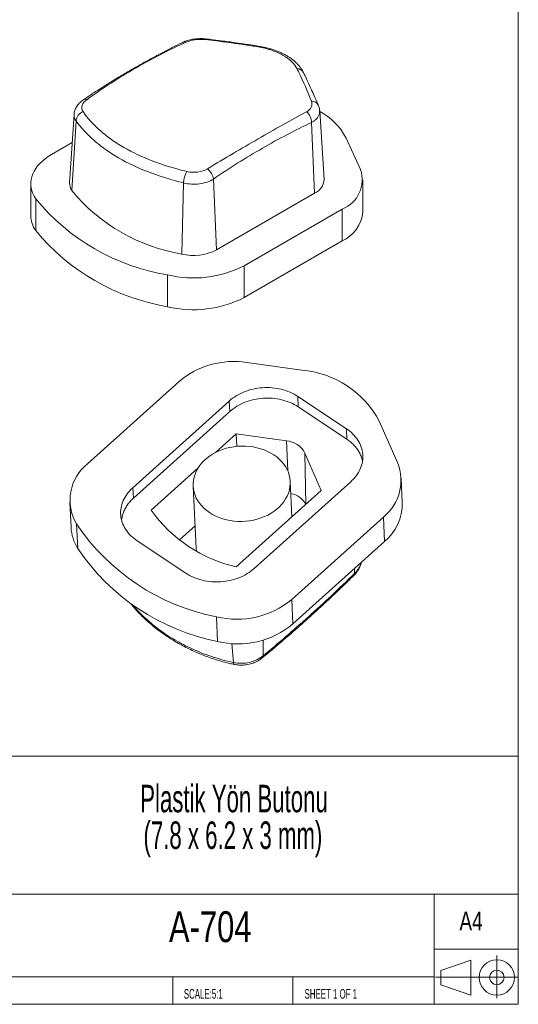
# Model space of a CAD drawing. Header units: millimetres. Extents: x 13 to 205, y 5 to 297.
# Tile 2 of 3: x 128 to 205, y 5 to 157. Entities that reach past the tile are written whole.
import ezdxf

# ---------------------------------------------------------------- set-up
doc = ezdxf.new("R2010")
doc.units = ezdxf.units.MM
doc.layers.add('LAYER_1', color=179, linetype='Continuous', lineweight=15)
doc.styles.add('SLDTEXTSTYLE1', font='TXT', dxfattribs={"width": 0.605})
doc.styles.add('SLDTEXTSTYLE2', font='TXT', dxfattribs={"width": 0.75})

# ---------------------------------------------------------------- blocks, each defined once
blk = doc.blocks.new('Block5')
at = {"layer": 'LAYER_1'}
for p, q in [((11.82, 8.19), (11.82, 0)), ((6.79, 7.34), (1.01, 5.34)), ((6.79, 7.34), (6.79, 0.54)), ((0, 4.03), (15.88, 4.03)), ((1.01, 5.34), (1.01, 2.54)), ((1.01, 2.54), (6.79, 0.54))]:
    blk.add_line(p, q, dxfattribs=at)
for radius in [3.4, 1.4]:
    blk.add_circle((11.82, 3.99), radius, dxfattribs=at)
blk = doc.blocks.new('SW_NOTE_0')
at = {"layer": 'LAYER_1', "color": 0, "char_height": 4.2333, "attachment_point": 2, "style": 'SLDTEXTSTYLE1'}
for s, insert in [('Plastik Yön Butonu', (24.21, 5.46)), ('(7.8 x 6.2 x 3 mm)', (24.04, -0.19))]:
    blk.add_mtext(s, dxfattribs=dict(at, insert=insert))

msp = doc.modelspace()

# ---------------------------------------------------------------- linework, layer by layer
at = {"color": 7, "linetype": 'Continuous', "lineweight": 15}
for p, q in [((175.0343949, 132.2117842), (174.3560531, 142.7734482)), ((136.4616058, 142.2127926), (135.7831665, 131.6496077)), ((136.7616801, 141.2227878), (136.1291235, 130.4826127)), ((173.573362, 130.063816), (173.0909375, 140.9721492)), ((178.4215735, 138.5774857), (180.6630122, 133.7483798)), ((133.0015586, 136.0329044), (136.1826374, 137.8693021)), ((157.9742804, 132.2616679), (158.4574027, 121.3375584)), ((181.0378281, 127.2055914), (181.0378281, 132.1048362)), ((129.7797332, 131.5426598), (129.7797332, 126.6434149)), ((153.0856145, 120.6938388), (153.3353899, 131.6556891)), ((130.5483919, 129.2105563), (130.5483919, 124.3113114)), ((173.573362, 130.063816), (158.4574027, 121.3375584)), ((177.8160027, 127.6145916), (162.7000434, 118.888334)), ((177.8160027, 127.6145916), (177.8160027, 122.7153467)), ((177.8160027, 122.7153467), (162.7000434, 113.9890892)), ((162.7000434, 118.888334), (162.7000434, 113.9890892)), ((150.8821093, 117.4721511), (150.8821093, 112.5729062)), ((171.5904208, 102.8036821), (163.104641, 103.9672691)), ((152.6843858, 101.0496919), (138.5559577, 88.3567962)), ((178.4826438, 93.7524926), (170.9686287, 98.7422458)), ((170.9686287, 98.7422458), (171.0150494, 97.1361958)), ((160.4023448, 98.0246779), (145.5182557, 84.6529008)), ((160.5103283, 96.4228086), (160.4023448, 98.0246779)), ((160.5103283, 96.4228086), (145.6262392, 83.0510315)), ((178.5290645, 92.1464425), (171.0150494, 97.1361958)), ((186.3503018, 88.5307667), (183.5881812, 94.8364551)), ((158.2696694, 90.0812894), (161.4640824, 92.951131)), ((161.4640824, 92.951131), (169.2494502, 91.8835859)), ((161.5721095, 91.0387596), (161.4640824, 92.951131)), ((178.5290645, 92.1464425), (178.4826438, 93.7524926)), ((172.0703296, 90.0103485), (174.6044627, 84.2251364)), ((148.3548625, 81.1738859), (155.562106, 87.6488306)), ((164.2647564, 72.2041086), (179.1488455, 85.5758856)), ((170.0780916, 80.1586716), (169.8175318, 85.6292241)), ((187.0982178, 82.3441854), (186.9175906, 86.136521)), ((145.5182557, 84.6529008), (145.6262392, 83.0510315)), ((154.8345172, 84.9155903), (155.2936111, 75.2767374)), ((174.6044627, 84.2251364), (161.4952428, 72.4478913)), ((135.8168739, 82.3559962), (135.997501, 78.5636606)), ((137.0326936, 75.2753457), (136.8520665, 79.0676813)), ((170.0500788, 67.4428252), (184.1785069, 80.135721)), ((184.359134, 76.3433854), (184.1785069, 80.135721)), ((155.1275149, 78.7639917), (152.7226808, 76.6035031)), ((146.1844574, 76.4762939), (153.6984725, 71.4865406)), ((170.2307059, 63.6504897), (184.359134, 76.3433854)), ((170.2307059, 63.6504897), (170.0500788, 67.4428252)), ((158.5958327, 60.956138), (158.4152055, 64.7484735))]:
    msp.add_line(p, q, dxfattribs=at)
at = {"color": 8, "linetype": 'Continuous', "lineweight": 15}
for p, q in [((169.4413751, 87.2372121), (169.2494502, 91.8835859)), ((172.2389206, 82.0999475), (172.0703296, 90.0103485)), ((179.7402938, 71.44319), (179.7518406, 72.2042205)), ((165.6484864, 61.1638997), (165.6116956, 58.739083)), ((161.0429901, 57.7167304), (160.8157016, 60.6322614))]:
    msp.add_line(p, q, dxfattribs=at)
at = {"color": 7, "linetype": 'Continuous', "lineweight": 15, "flags": 128}
for points in [[(130.5483919, 129.2105563), (130.296477, 129.6192136), (130.0934758, 130.0368455), (129.9403355, 130.4615034), (129.8377705, 130.8912058), (129.7862595, 131.3239479), (129.7860427, 131.7577104), (129.8371213, 132.1904695), (129.9392568, 132.620206), (130.0919728, 133.0449148), (130.2945566, 133.4626143), (130.5460631, 133.8713555), (130.8453187, 134.2692312), (131.1909271, 134.6543851), (131.5812759, 135.02502), (132.0145435, 135.3794066), (132.4887086, 135.7158914), (133.0015586, 136.0329044)], [(167.2828587, 89.7255976), (166.8142453, 90.0116708), (166.316524, 90.267008), (165.7929228, 90.4899533), (165.2468374, 90.6790608), (164.6818094, 90.8331041), (164.1015033, 90.9510841), (163.5096825, 91.0322358), (162.9101852, 91.0760327), (162.3068994, 91.0821909), (161.7037376, 91.0506705), (161.1046117, 90.9816757), (160.513407, 90.8756542), (159.9339579, 90.7332935), (159.3700222, 90.5555168), (158.8252574, 90.3434772), (158.3031963, 90.0985497), (157.8072249, 89.8223228), (157.3405596, 89.516588), (156.9062269, 89.183328), (156.5070437, 88.8247042), (156.1455989, 88.4430424), (155.8242364, 88.0408178), (155.5450406, 87.620639), (155.3098221, 87.185231), (155.1201063, 86.7374176), (154.9771236, 86.2801031), (154.8818014, 85.8162533), (154.8347579, 85.3488764), (154.836298, 84.8810036), (154.886412, 84.4156692), (154.9847746, 83.9558911), (155.1307481, 83.5046511), (155.3233858, 83.0648756), (155.5614382, 82.6394169), (155.8433615, 82.2310341), (156.1673275, 81.8423757), (156.5312349, 81.4759625), (156.9327237, 81.1341706), (157.3691902, 80.8192168), (157.8378037, 80.5331437), (158.335525, 80.2778065), (158.8591262, 80.0548611), (159.4052116, 79.8657536), (159.9702396, 79.7117103), (160.5505457, 79.5937303), (161.1423665, 79.5125786), (161.7418638, 79.4687817), (162.3451496, 79.4626235), (162.9483113, 79.494144), (163.5474373, 79.5631387), (164.138642, 79.6691602), (164.7180911, 79.8115209), (165.2820268, 79.9892976), (165.8267916, 80.2013373), (166.3488527, 80.4462648), (166.8448241, 80.7224916), (167.3114894, 81.0282265), (167.7458221, 81.3614864), (168.1450052, 81.7201102), (168.5064501, 82.101772), (168.8278125, 82.5039966), (169.1070084, 82.9241754), (169.3422269, 83.3595834), (169.5319427, 83.8073968), (169.6749254, 84.2647113), (169.7702476, 84.7285611), (169.8172911, 85.195938), (169.8157509, 85.6638108), (169.765637, 86.1291452), (169.6672743, 86.5889234), (169.5213008, 87.0401634), (169.3286632, 87.4799388), (169.0906108, 87.9053976), (168.8086874, 88.3137804), (168.4847215, 88.7024387), (168.1208141, 89.0688519), (167.7193252, 89.4106438), (167.2828587, 89.7255976)], [(155.3267047, 74.9058088), (155.295392, 75.2421507), (155.2936111, 75.2767374)]]:
    msp.add_lwpolyline(points, dxfattribs=at)
at = {"color": 8, "linetype": 'Continuous', "lineweight": 15, "flags": 128}
msp.add_lwpolyline([(161.2031038, 57.4092002), (161.1619471, 57.4274929), (161.1113352, 57.486999), (161.0713208, 57.5842918), (161.0429901, 57.7167304)], dxfattribs=at)
at = {"color": 8, "linetype": 'Continuous', "lineweight": 15}
for centre, radius, start, end in [((153.5386967, 152.7103399), 0.6891227, 70.623933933, 114.411841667), ((165.2551439, 152.5328592), 0.1444754, 92.680221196, 158.039470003), ((170.8414466, 148.1106588), 1.1627293, 28.008279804, 89.017833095), ((138.233567, 144.0162178), 0.5765838, 65.50950771, 119.776334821), ((173.1450322, 143.1314938), 1.1238004, 27.708975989, 93.018169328), ((179.419508, 71.3828727), 0.3264073, 318.872244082, 10.648976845), ((165.0851837, 58.7675046), 0.5272785, 311.401098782, 356.910119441)]:
    msp.add_arc(centre, radius, start, end, dxfattribs=at)
at = {"color": 7, "linetype": 'Continuous', "lineweight": 15}
for centre, radius, start, end in [((156.7964606, 153.6771597), 0.1873457, 92.748381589, 155.434480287), ((138.4645223, 141.0492611), 1.7116609, 110.872976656, 174.181407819), ((170.863215, 140.9748115), 2.227724, 359.931527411, 48.128272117), ((169.6954531, 133.9827948), 9.861864, 27.768802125, 61.753902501), ((155.4492325, 131.8118199), 2.5648061, 10.10150363, 51.546645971), ((176.0316912, 132.1703998), 4.8927656, 291.388114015, 18.814963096), ((158.1370776, 131.2427469), 4.8194113, 153.121374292, 175.084692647), ((172.5883472, 132.3046923), 2.4478115, 293.72869606, 357.82478318), ((137.6254911, 131.5609899), 1.8444548, 177.246132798, 215.778907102), ((156.336935, 150.4018368), 33.378426, 219.411052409, 260.594324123), ((157.6344484, 148.1542342), 27.8346044, 219.411052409, 260.594324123), ((133.8891241, 126.7051394), 4.1098544, 180.860537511, 215.623789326), ((175.5895755, 127.7138245), 5.4719063, 294.009198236, 354.670660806), ((156.336935, 145.5025919), 33.378426, 219.411052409, 260.594324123), ((154.9119263, 128.1888446), 7.7143066, 256.305582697, 297.361141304), ((154.8793917, 134.133099), 17.1337519, 256.508640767, 297.158083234), ((154.8793917, 129.2338542), 17.1337519, 256.508640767, 297.158083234), ((161.1063049, 91.0374259), 13.0833556, 81.214322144, 130.069209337), ((170.3026044, 87.8471115), 15.0119111, 27.748187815, 85.078757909), ((168.9690956, 88.4008261), 3.4940256, 27.429050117, 85.397737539), ((143.0197898, 82.737172), 7.1767662, 128.461145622, 210.750555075), ((179.6712091, 85.7802012), 7.223288, 308.608482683, 22.382708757), ((169.3485116, 80.544235), 3.2633439, 28.208988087, 80.153281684), ((179.512388, 82.1812293), 7.5875799, 309.700433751, 1.230618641), ((166.5129228, 94.2609362), 22.3827175, 215.781406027, 257.045539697), ((164.9172412, 97.9352704), 33.8177461, 213.912057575, 258.914888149), ((142.8970013, 78.9285868), 6.9091443, 183.027649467, 211.921339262), ((165.0978684, 94.1429348), 33.8177461, 213.912057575, 258.914888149), ((161.5648221, 77.6159523), 13.2473429, 256.245947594, 309.830991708), ((161.7454493, 73.8236167), 13.2473429, 256.245947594, 309.830991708)]:
    msp.add_arc(centre, radius, start, end, dxfattribs=at)
for points, knots in [([(153.7673249, 153.3604316), (151.1151952, 152.1872), (148.507511, 150.833103), (143.3994203, 147.8919808), (140.9072153, 146.3094095), (138.4725854, 144.5409264)], [0, 0, 0, 0, 0.5, 0.5, 1, 1, 1, 1]), ([(156.785775, 153.8624946), (156.6779793, 153.8735522), (156.4349189, 153.8984853), (156.0474534, 153.9106279), (155.6288339, 153.9031783), (155.2083995, 153.8713471), (154.7924274, 153.8148541), (154.387352, 153.7332551), (153.9945545, 153.6288439), (153.6173964, 153.4971875), (153.3694443, 153.3987042), (153.2553732, 153.3383631), (153.2539393, 153.3376046)], [0, 0, 0, 0, 0.0883421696, 0.1991962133, 0.3105194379, 0.4233045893, 0.5374425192, 0.6506809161, 0.7640139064, 0.8800419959, 0.9984920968, 1, 1, 1, 1]), ([(156.6260722, 153.7550456), (156.1250798, 153.8031398), (155.5993014, 153.791613), (154.6117777, 153.6541789), (154.1462243, 153.5280467), (153.7673249, 153.3604316)], [0, 0, 0, 0, 0.5, 0.5, 1, 1, 1, 1]), ([(165.24908, 152.6732264), (164.9539088, 152.7250628), (164.2191897, 152.8540904), (162.9260561, 153.0446862), (161.1940689, 153.3020608), (159.34691, 153.5557819), (157.8189835, 153.7532542), (157.0262503, 153.8362468), (156.7871776, 153.8612757)], [0, 0, 0, 0, 0.1045197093, 0.2601629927, 0.4582421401, 0.7185446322, 0.9151185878, 1, 1, 1, 1]), ([(153.2544412, 153.3368069), (153.2035535, 153.3129204), (152.6572264, 153.0564758), (151.589871, 152.5256835), (150.0395608, 151.7346064), (148.43755, 150.8810271), (146.7927578, 149.9730726), (145.1204897, 149.0178798), (143.446676, 148.0280866), (141.7986881, 147.0200792), (140.1844027, 145.9963405), (138.9038508, 145.1634402), (138.1617322, 144.6583742), (137.9466475, 144.5119933)], [0, 0, 0, 0, 0.0100314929, 0.1076975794, 0.2099741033, 0.3146478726, 0.4220119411, 0.5323901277, 0.6421631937, 0.7495448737, 0.8547165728, 0.9578931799, 1, 1, 1, 1]), ([(165.1211514, 152.5868884), (164.7801204, 152.649135), (164.4390576, 152.707978), (164.0986207, 152.7632032), (164.0985246, 152.7632188), (164.0984286, 152.7632344), (164.0983326, 152.7632499)], [0, 0, 0, 0, 0.00021274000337, 0.00021274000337, 0.00021274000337, 0.00021280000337, 0.00021280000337, 0.00021280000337, 0.00021280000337]), ([(170.8613772, 149.2732173), (170.6653081, 149.6561912), (170.3887105, 150.0195948), (169.6755692, 150.709456), (169.2350797, 151.0356403), (168.2396174, 151.6103792), (167.670901, 151.8670797), (166.4537768, 152.2913951), (165.8074545, 152.461621), (165.1211514, 152.5868884)], [0, 0, 0, 0, 0.25, 0.25, 0.5, 0.5, 0.75, 0.75, 1, 1, 1, 1]), ([(171.862299, 148.6573855), (171.842218, 148.702118), (171.7631931, 148.8781536), (171.5848201, 149.1720642), (171.3288402, 149.5379741), (171.0294688, 149.8933769), (170.6888364, 150.2388059), (170.3098221, 150.5687802), (169.8948359, 150.8816356), (169.4496787, 151.1740173), (168.9730066, 151.4460859), (168.4695188, 151.6961913), (167.9385691, 151.9255474), (167.3834227, 152.1328702), (166.8109617, 152.3165679), (166.2244046, 152.474889), (165.7029652, 152.5948088), (165.3737384, 152.6521877), (165.2478405, 152.6741296)], [0, 0, 0, 0, 0.0213186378, 0.0838951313, 0.1465246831, 0.2113650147, 0.277488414, 0.3453453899, 0.4124668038, 0.4811382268, 0.5488482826, 0.6167416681, 0.6857005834, 0.7545493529, 0.823022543, 0.8909086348, 0.9582829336, 1, 1, 1, 1]), ([(171.1549371, 148.6895627), (171.1549092, 148.6896187), (171.1548813, 148.6896746), (171.1548533, 148.6897306), (171.0556987, 148.8883774), (170.9589078, 149.0827127), (170.8613772, 149.2732173)], [-0.00000005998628, -0.00000005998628, -0.00000005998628, -0.00000005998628, 0, 0, 0, 0.00021288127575, 0.00021288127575, 0.00021288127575, 0.00021288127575]), ([(174.1401531, 143.6551244), (174.1298276, 143.6792817), (173.9894137, 144.0077918), (173.705141, 144.6484722), (173.2632404, 145.6345355), (172.7238336, 146.8147478), (172.2536571, 147.8460167), (171.945145, 148.492101), (171.8669383, 148.655881)], [0, 0, 0, 0, 0.0134800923, 0.1833134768, 0.3732742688, 0.5958577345, 0.8975513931, 1, 1, 1, 1]), ([(137.9487107, 144.5138866), (137.8587917, 144.4521013), (137.6629737, 144.3175504), (137.3961023, 144.0844696), (137.145899, 143.8239363), (136.9340479, 143.5497978), (136.7607253, 143.2654407), (136.6250632, 142.9726252), (136.5274513, 142.6630156), (136.4735812, 142.4092343), (136.4686638, 142.2559267), (136.467349, 142.214936)], [0, 0, 0, 0, 0.1110050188, 0.2417373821, 0.369090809, 0.4921448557, 0.6105431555, 0.7248312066, 0.8363852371, 0.9562534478, 1, 1, 1, 1]), ([(138.4725854, 144.5409264), (138.0844612, 144.2589981), (137.8318616, 143.9369885), (137.6169129, 143.2780079), (137.6544495, 142.9408096), (137.854662, 142.6485902)], [0, 0, 0, 0, 0.5, 0.5, 1, 1, 1, 1]), ([(172.3501433, 142.6336661), (172.698316, 142.8188818), (172.9395924, 143.0759102), (173.1934816, 143.6365979), (173.206784, 143.9427818), (173.0858612, 144.2537354)], [0, 0, 0, 0, 0.5, 0.5, 1, 1, 1, 1]), ([(174.3547226, 142.7754967), (174.3547057, 142.780361), (174.3543147, 142.8930879), (174.31413, 143.1119234), (174.2433294, 143.4026173), (174.1689392, 143.5772604), (174.1368441, 143.6526089)], [0, 0, 0, 0, 0.0160625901, 0.3722383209, 0.7291566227, 1, 1, 1, 1]), ([(153.3353899, 131.6556891), (152.3953311, 131.9073017), (151.4771049, 132.1683828), (149.6852036, 132.7307505), (148.8098906, 133.0340166), (146.2926116, 133.9917304), (144.7447193, 134.7120222), (142.6183354, 135.940357), (141.9388301, 136.3763546), (140.6674293, 137.2844595), (140.0762867, 137.752785), (138.432879, 139.1973297), (137.5091669, 140.2090878), (136.7616801, 141.2227878)], [0, 0, 0, 0, 0.125, 0.125, 0.25, 0.25, 0.5, 0.5, 0.625, 0.625, 0.75, 0.75, 1, 1, 1, 1]), ([(137.854662, 142.6485902), (138.5358957, 141.6542983), (139.415658, 140.6729491), (140.9973391, 139.2770565), (141.5680991, 138.8251358), (142.7975407, 137.9490179), (143.4544812, 137.5278716), (145.5091577, 136.3406606), (147.0022112, 135.6420364), (149.4368351, 134.7178735), (150.2863629, 134.42744), (152.0273867, 133.8950647), (152.9206453, 133.6510372), (153.8383253, 133.4216124)], [0, 0, 0, 0, 0.25, 0.25, 0.375, 0.375, 0.5, 0.5, 0.75, 0.75, 0.875, 0.875, 1, 1, 1, 1]), ([(157.0442272, 133.8203573), (159.6993544, 135.4620021), (162.3131882, 136.9795203), (167.4192172, 139.9174533), (169.9120574, 141.3366901), (172.3501433, 142.6336661)], [0, 0, 0, 0, 0.5, 0.5, 1, 1, 1, 1]), ([(173.0909375, 140.9721492), (170.5644143, 139.7889416), (168.0403006, 138.4580754), (162.9960059, 135.5553371), (160.4765995, 133.9835615), (157.9742804, 132.2616679)], [0, 0, 0, 0, 0.5, 0.5, 1, 1, 1, 1]), ([(153.8383253, 133.4216124), (154.3779132, 133.2867126), (154.9687036, 133.2638672), (156.0891839, 133.4013568), (156.6206578, 133.5584676), (157.0442272, 133.8203573)], [0, 0, 0, 0, 0.5, 0.5, 1, 1, 1, 1]), ([(157.9742804, 132.2616679), (157.3806102, 131.8760553), (156.6208038, 131.6231167), (154.98699, 131.4113856), (154.1192418, 131.455598), (153.3353899, 131.6556891)], [0, 0, 0, 0, 0.5, 0.5, 1, 1, 1, 1]), ([(160.4023448, 98.0246779), (161.0510657, 98.6074848), (161.8450054, 99.0925431), (163.6047505, 99.7949188), (164.5697511, 100.0118561), (166.5250516, 100.1446428), (167.5145879, 100.0604402), (169.3687909, 99.6034917), (170.2325997, 99.2310129), (170.9686287, 98.7422458)], [2.3575640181, 2.3575640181, 2.3575640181, 2.3575640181, 2.7495783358, 2.7495783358, 3.1415926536, 3.1415926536, 3.5336069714, 3.5336069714, 3.9256212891, 3.9256212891, 3.9256212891, 3.9256212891]), ([(171.0150494, 97.1361958), (170.2832968, 97.622123), (169.4245149, 97.9924327), (167.581117, 98.4467184), (166.5973536, 98.5304292), (164.6534609, 98.3984173), (163.6940901, 98.1827461), (161.9445995, 97.4844634), (161.15528, 97.0022294), (160.5103283, 96.4228086)], [2.3575640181, 2.3575640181, 2.3575640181, 2.3575640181, 2.7495783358, 2.7495783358, 3.1415926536, 3.1415926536, 3.5336069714, 3.5336069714, 3.9256212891, 3.9256212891, 3.9256212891, 3.9256212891]), ([(178.4826438, 93.7524926), (179.2186728, 93.2637255), (179.8250126, 92.6599381), (180.6880147, 91.3125007), (180.9442065, 90.5694657), (181.0674877, 89.0563771), (180.9345291, 88.2869144), (180.2993855, 86.8377363), (179.7975664, 86.1586926), (179.1488455, 85.5758856)], [2.3575640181, 2.3575640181, 2.3575640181, 2.3575640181, 2.7495783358, 2.7495783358, 3.1415926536, 3.1415926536, 3.5336069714, 3.5336069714, 3.9256212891, 3.9256212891, 3.9256212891, 3.9256212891]), ([(180.9546633, 88.7527147), (180.9478446, 88.7987187), (180.9093339, 89.0585389), (180.7492137, 89.5193055), (180.4693957, 90.1241942), (180.0968665, 90.6980852), (179.6465429, 91.2313838), (179.1276211, 91.7214316), (178.7285811, 92.0047738), (178.5290645, 92.1464425)], [0, 0, 0, 0, 0.0348164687, 0.1966359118, 0.3581993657, 0.520278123, 0.6818437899, 0.8409245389, 1, 1, 1, 1]), ([(146.1844574, 76.4762939), (145.4484284, 76.965061), (144.8420886, 77.5688484), (143.9790865, 78.9162858), (143.7228948, 79.6593208), (143.5996135, 81.1724094), (143.7325722, 81.941872), (144.3677158, 83.3910501), (144.8695349, 84.0700939), (145.5182557, 84.6529008)], [2.3575640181, 2.3575640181, 2.3575640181, 2.3575640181, 2.7495783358, 2.7495783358, 3.1415926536, 3.1415926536, 3.5336069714, 3.5336069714, 3.9256212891, 3.9256212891, 3.9256212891, 3.9256212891]), ([(145.6262392, 83.0510315), (145.4485732, 82.8805098), (145.0926727, 82.5389205), (144.6554722, 81.9739947), (144.2936369, 81.3794991), (144.0264985, 80.7571774), (143.8550988, 80.1790568), (143.8150661, 79.8078409), (143.7984407, 79.6536765)], [0, 0, 0, 0, 0.1747949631, 0.3501493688, 0.5249496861, 0.69986882, 0.8753567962, 1, 1, 1, 1]), ([(179.6603699, 71.1695227), (179.6950998, 71.2018355), (179.835139, 71.3321282), (180.0457945, 71.5840853), (180.2857999, 71.9223457), (180.4836292, 72.2779299), (180.6353231, 72.647363), (180.7245199, 72.9249246), (180.7486259, 73.0785461), (180.7524949, 73.1032023)], [0, 0, 0, 0, 0.06127143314, 0.24706057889, 0.42880735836, 0.60924746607, 0.78898279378, 0.96613187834, 1, 1, 1, 1]), ([(164.2647564, 72.2041086), (163.6160355, 71.6213016), (162.8220959, 71.1362434), (161.0623507, 70.4338676), (160.0973502, 70.2169303), (158.1420497, 70.0841437), (157.1525133, 70.1683463), (155.2983104, 70.6252948), (154.4345016, 70.9977735), (153.6984725, 71.4865406)], [2.3575640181, 2.3575640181, 2.3575640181, 2.3575640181, 2.7495783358, 2.7495783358, 3.1415926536, 3.1415926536, 3.5336069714, 3.5336069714, 3.9256212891, 3.9256212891, 3.9256212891, 3.9256212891]), ([(165.6116956, 58.739083), (167.9587065, 60.6552348), (170.3126157, 62.6885228), (175.0309493, 66.9336458), (177.3873965, 69.1383308), (179.7402938, 71.44319)], [0, 0, 0, 0, 0.5, 0.5, 1, 1, 1, 1]), ([(165.4348323, 58.3744094), (165.5040791, 58.4304221), (166.0278797, 58.8541159), (167.022766, 59.6835754), (168.4382297, 60.8788349), (169.8982082, 62.1389664), (171.3976539, 63.4575916), (172.9276198, 64.8283246), (174.4842063, 66.2476037), (176.0421974, 67.6932118), (177.5763473, 69.1448083), (178.7788754, 70.2996291), (179.4695588, 70.9783204), (179.6641465, 71.1695296)], [0, 0, 0, 0, 0.01465285, 0.1108377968, 0.2100294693, 0.3133231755, 0.4185474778, 0.5258866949, 0.6355162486, 0.746362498, 0.8540516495, 0.9588816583, 1, 1, 1, 1]), ([(145.188603, 66.8093412), (145.3309173, 66.632384), (145.6727199, 66.2073779), (146.2550386, 65.5605591), (146.9292866, 64.8647702), (147.6398169, 64.1919714), (148.3840195, 63.5417273), (149.1611026, 62.9149088), (149.96963, 62.3120209), (150.8087963, 61.7328302), (151.6735681, 61.1809481), (152.5654996, 60.6553773), (153.4815959, 60.1575714), (154.4229193, 59.6877878), (155.3842846, 59.2494137), (156.36546, 58.8430178), (157.3679689, 58.4692202), (158.390162, 58.1291043), (159.4283388, 57.8264939), (160.3668141, 57.5847037), (160.9629219, 57.4629458), (161.2038652, 57.4137319)], [0, 0, 0, 0, 0.0384542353, 0.0923572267, 0.1464330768, 0.2006697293, 0.2550472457, 0.30953879, 0.3641120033, 0.418730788, 0.4735430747, 0.527507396, 0.5822615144, 0.6369081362, 0.6910857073, 0.7453470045, 0.7998126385, 0.8542659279, 0.9087987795, 0.9631369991, 1, 1, 1, 1]), ([(161.0429901, 57.7167304), (161.8437669, 57.5457754), (162.706373, 57.5507234), (164.3158018, 57.9119049), (165.0555227, 58.2691781), (165.6116956, 58.739083)], [0, 0, 0, 0, 0.5, 0.5, 1, 1, 1, 1]), ([(161.2036049, 57.412293), (161.2354772, 57.4048547), (161.4060941, 57.3650363), (161.7246559, 57.3257269), (162.1557093, 57.2973629), (162.5903227, 57.3058169), (163.0261494, 57.3482222), (163.4562643, 57.4260434), (163.8744825, 57.5385914), (164.2771441, 57.6840878), (164.6640206, 57.8615638), (165.0269553, 58.0727505), (165.2839814, 58.2453142), (165.4087209, 58.3544876), (165.4319709, 58.3748362)], [0, 0, 0, 0, 0.021949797, 0.1175002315, 0.2117140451, 0.3066366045, 0.4025180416, 0.4990447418, 0.5943348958, 0.6894097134, 0.7853906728, 0.8821851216, 0.9780406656, 1, 1, 1, 1])]:
    msp.add_open_spline(points, degree=3, knots=knots, dxfattribs=at)
for points in [[(164.0983326, 152.7632499), (161.6132774, 153.1463958), (159.1249499, 153.5151585), (156.6260722, 153.7550456)], [(173.0858612, 144.2537354), (172.482923, 145.8041934), (171.822882, 147.2522039), (171.1549371, 148.6895627)]]:
    msp.add_open_spline(points, degree=3, dxfattribs=at)
at = {"color": 8, "linetype": 'Continuous', "lineweight": 15}
for points, knots in [([(174.3418715, 142.7755773), (174.348621, 142.6834813), (174.3655611, 142.4523378), (174.2564392, 142.0901588), (174.0356838, 141.7042024), (173.6960382, 141.3505378), (173.3614085, 141.1143139), (173.1415264, 140.9987397), (173.0909375, 140.9721492)], [0, 0, 0, 0, 0.1316134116, 0.330324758, 0.5346940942, 0.7338725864, 0.9387712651, 1, 1, 1, 1]), ([(136.7616801, 141.2227878), (136.6861002, 141.3472944), (136.5327682, 141.5998859), (136.4468942, 141.9394963), (136.4691358, 142.1474421), (136.4763216, 142.2146251)], [0, 0, 0, 0, 0.396866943, 0.8051402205, 1, 1, 1, 1]), ([(179.7402938, 71.44319), (179.8880757, 71.5959185), (180.1878663, 71.9057441), (180.5024837, 72.4222184), (180.6873319, 72.8214456), (180.7245031, 73.0438471), (180.7312305, 73.0840985)], [0, 0, 0, 0, 0.3076560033, 0.6241118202, 0.9319698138, 1, 1, 1, 1]), ([(145.4512729, 66.6312236), (145.5055419, 66.5621647), (145.8409538, 66.1353428), (146.5463195, 65.4057301), (147.5474217, 64.43484), (148.6362991, 63.5087446), (149.8011325, 62.6217122), (151.042936, 61.7794177), (152.332541, 61.0006779), (153.6644124, 60.2860155), (155.0318262, 59.6377415), (156.4575404, 59.0486625), (157.9396993, 58.525861), (159.4717356, 58.0670867), (160.5193888, 57.8334824), (161.0429901, 57.7167304)], [0, 0, 0, 0, 0.0156305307, 0.096605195, 0.1776417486, 0.2586166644, 0.3419144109, 0.4252796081, 0.5085773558, 0.5893068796, 0.6700976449, 0.7508271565, 0.8338644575, 0.9169679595, 1, 1, 1, 1])]:
    msp.add_open_spline(points, degree=3, knots=knots, dxfattribs=at)
at = {"layer": 'LAYER_1'}
for p, q in [((205, 5), (205, 292)), ((72.4236995, 43.248839), (205, 43.248839)), ((116.6, 22), (205, 22)), ((192, 22), (192, 5)), ((57.9121702, 9.25), (192, 9.25)), ((151.6806522, 9.25), (151.6806522, 5)), ((170.2003193, 9.25), (170.2003193, 5)), ((17.8, 5), (205, 5))]:
    msp.add_line(p, q, dxfattribs=at)
at = {"layer": 'LAYER_1', "color": 7}
msp.add_line((205, 13.5), (192, 13.5), dxfattribs=at)

# ---------------------------------------------------------------- block references
at = {"color": 7, "linetype": 'Continuous', "xscale": 0.8, "yscale": 0.8, "zscale": 0.8}
msp.add_blockref('Block5', (192.2258982, 5.9521386), dxfattribs=at)
at = {"layer": 'LAYER_1', "color": 7}
msp.add_blockref('SW_NOTE_0', (136.9289959, 33.3847651), dxfattribs=at)

# ---------------------------------------------------------------- texts
for s, insert, char_height, attachment_point, style in [('A-704', (157.4727562, 19.3492325), 4.7625, 2, 'SLDTEXTSTYLE2'), ('A4', (195.9209848, 19.3004445), 2.91041667, 1, 'SLDTEXTSTYLE2'), ('SCALE:5:1', (153.398874, 7.3622681), 1.5, 1, 'SLDTEXTSTYLE1'), ('SHEET 1 OF 1', (172.0292061, 7.3622681), 1.5, 1, 'SLDTEXTSTYLE1')]:
    msp.add_mtext(s, dxfattribs=dict(at, insert=insert, char_height=char_height, attachment_point=attachment_point, style=style))

doc.saveas('drawing.dxf')
